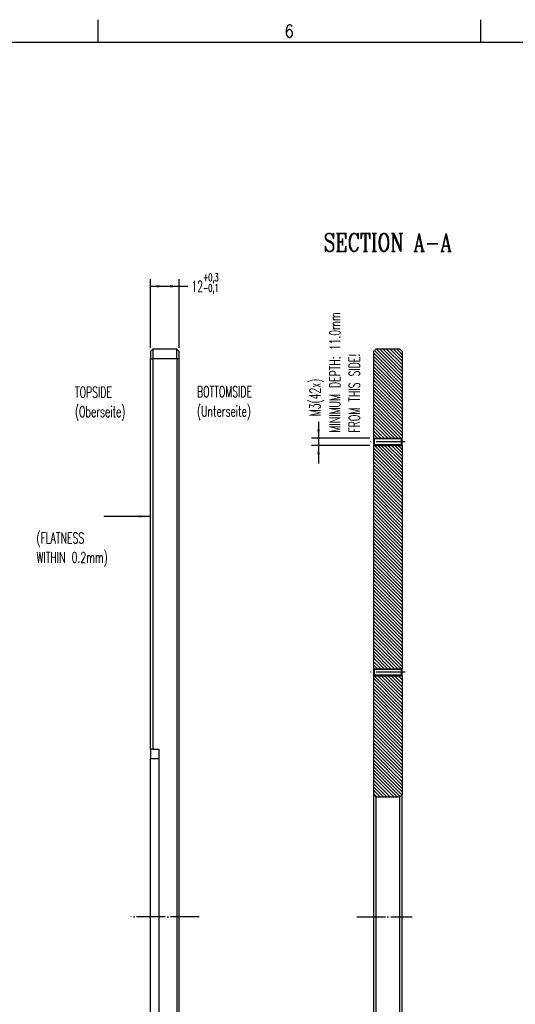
# Model space of a CAD drawing. Header units: inches. Extents: x -429 to 435, y -270 to 288.
# Tile 18 of 20: x 88 to 225, y 15 to 288. Entities that reach past the tile are written whole.
import ezdxf

# ---------------------------------------------------------------- set-up
doc = ezdxf.new("R2010")
doc.units = ezdxf.units.IN
doc.linetypes.add('DOT_CENTER', pattern=[14, 12, -1, 0, -1])
doc.layers.add('1', color=7, linetype='Continuous')
doc.styles.add('CONVERTER_11', font='complex.shx', dxfattribs={"width": 0.76})
doc.styles.add('CONVERTER_12', font='txt.shx', dxfattribs={"width": 0.63})
doc.styles.add('CONVERTER_13', font='txt.shx', dxfattribs={"width": 0.9})
doc.dimstyles.new('ME10_DIM_126', dxfattribs={"dimtxt": 4.5, "dimasz": 3.75, "dimexe": 3, "dimexo": 1.5, "dimgap": 1.5, "dimtad": 0, "dimdsep": 46, "dimtxsty": 'CONVERTER_12', "dimsah": 1, "dimcen": 0.09, "dimclrd": 3, "dimclre": 3, "dimclrt": 3, "dimadec": 0, "dimazin": 0, "dimtol": 1, "dimtp": 0.3, "dimtm": 0.1, "dimtfac": 0.7, "dimtdec": 0, "dimtix": 1, "dimtmove": 0, "dimatfit": 3, "dimfxl": 1, "dimtolj": 1, "dimtzin": 0, "dimarcsym": 0})
doc.dimstyles.new('ME10_DIM_52', dxfattribs={"dimtxt": 4.5, "dimasz": 3.75, "dimexe": 3, "dimexo": 1.5, "dimgap": 1.5, "dimtad": 0, "dimdsep": 46, "dimtxsty": 'CONVERTER_12', "dimsah": 1, "dimcen": 0.09, "dimclrd": 3, "dimclre": 3, "dimclrt": 3, "dimadec": 0, "dimazin": 0, "dimtfac": 1, "dimtdec": 4, "dimtix": 1, "dimtmove": 0, "dimatfit": 3, "dimfxl": 1, "dimtolj": 1, "dimtzin": 0, "dimarcsym": 0})
doc.dimstyles.get("Standard").update_dxf_attribs({"dimtxt": 0.18, "dimasz": 0.18, "dimexe": 0.18, "dimexo": 0.0625, "dimgap": 0.09, "dimtad": 0, "dimtih": 1, "dimtoh": 1, "dimdec": 4, "dimzin": 0, "dimdsep": 46, "dimtxsty": 'Standard', "dimcen": 0.09, "dimadec": 0, "dimazin": 0, "dimtfac": 1, "dimtdec": 4, "dimtofl": 0, "dimtmove": 0, "dimatfit": 3, "dimfxl": 1, "dimtolj": 1, "dimtzin": 0, "dimarcsym": 0})
pattern_1 = [(-45, (0, 0), (0.7071068, 0.7071068), [])]

# ---------------------------------------------------------------- blocks, each defined once
blk = doc.blocks.new('E7018-24196_large_stiffener__14', base_point=(279, -178.3))
at = {"linetype": 'Continuous'}
h = blk.add_hatch(dxfattribs=at)
h.set_pattern_fill('_USER', color=1, angle=-45, pattern_type=0)
h.set_pattern_definition(pattern_1)
h.paths.add_polyline_path([(279, 294.3), (279, 258.12), (279.3, 257.82), (290.7, 257.82), (291, 258.12), (291, 294.3), (290, 295.3), (280, 295.3)])
h = blk.add_hatch(dxfattribs=at)
h.set_pattern_fill('_USER', color=1, angle=-45, pattern_type=0)
h.set_pattern_definition(pattern_1)
h.paths.add_polyline_path([(290.7, 161.7), (279.3, 161.7), (279, 162), (279, 255.12), (279.3, 255.42), (290.7, 255.42), (291, 255.12), (291, 162)])
h = blk.add_hatch(dxfattribs=at)
h.set_pattern_fill('_USER', color=1, angle=-45, pattern_type=0)
h.set_pattern_definition(pattern_1)
h.paths.add_polyline_path([(279, 159), (279, 109.5), (280, 108.5), (290, 108.5), (291, 109.5), (291, 159), (290.7, 159.3), (279.3, 159.3)])
at = {"color": 7, "linetype": 'Continuous'}
for p, q in [((279, 294.3), (280, 295.3)), ((279, 294.3), (279, 258.12)), ((290, 295.3), (280, 295.3)), ((291, 294.3), (290, 295.3)), ((291, 294.3), (291, 258.12)), ((279.3, 257.82), (279, 258.12)), ((279, 258.12), (279, 255.12)), ((279.3, 255.42), (279, 255.12)), ((279, 255.12), (279, 162)), ((279.3, 257.82), (279.3, 255.42)), ((290.7, 257.82), (279.3, 257.82)), ((290.7, 255.42), (279.3, 255.42)), ((290.7, 257.82), (291, 258.12)), ((290.7, 255.42), (290.7, 257.82)), ((290.7, 255.42), (291, 255.12)), ((291, 255.12), (291, 258.12)), ((291, 255.12), (291, 162)), ((279, 162), (279, 159)), ((279.3, 161.7), (279, 162)), ((279.3, 161.7), (279.3, 159.3)), ((290.7, 161.7), (279.3, 161.7)), ((290.7, 161.7), (291, 162)), ((290.7, 159.3), (290.7, 161.7)), ((291, 159), (291, 162)), ((279.3, 159.3), (279, 159)), ((279, 159), (279, 109.5)), ((290.7, 159.3), (279.3, 159.3)), ((290.7, 159.3), (291, 159)), ((291, 159), (291, 109.5)), ((280, 108.5), (279, 109.5)), ((279, 109.5), (279, 7.5)), ((280, 108.5), (280, 8.5)), ((280, 108.5), (290, 108.5)), ((290, 108.5), (291, 109.5)), ((290, 8.5), (290, 108.5)), ((291, 7.5), (291, 109.5))]:
    blk.add_line(p, q, dxfattribs=at)
at = {"layer": '1', "color": 1, "linetype": 'DOT_CENTER'}
for p, q in [((292.2, 256.62), (277.8, 256.62)), ((292.2, 160.5), (277.8, 160.5)), ((272.07, 58.5), (295.22, 58.5))]:
    blk.add_line(p, q, dxfattribs=at)
blk = doc.blocks.new('*D91')
at = {"layer": '1', "color": 3, "linetype": 'Continuous'}
for p, q in [((256.14, 265.03), (256.14, 258.12)), ((277.5, 258.12), (253.14, 258.12)), ((277.5, 255.12), (253.14, 255.12)), ((256.14, 258.12), (256.14, 255.12)), ((256.14, 255.12), (256.14, 247.62))]:
    blk.add_line(p, q, dxfattribs=at)
at = {"layer": '1', "color": 3}
for points in [[(255.65, 261.87), (256.64, 261.87), (256.14, 258.12)], [(256.64, 251.37), (255.65, 251.37), (256.14, 255.12)]]:
    blk.add_solid(points, dxfattribs=at)
at = {"layer": '1', "color": 3, "insert": (258.39, 267.29), "char_height": 4.5, "attachment_point": 7, "rotation": 90, "line_spacing_factor": 0.60024, "style": 'CONVERTER_12'}
blk.add_mtext('\\C3;M\\C3;3\\C3;(42x)', dxfattribs=at)
blk = doc.blocks.new('E7018-24196_large_stiffener__36', base_point=(186, -178.3))
at = {"color": 7, "linetype": 'Continuous'}
for p, q in [((186, 294.3), (187, 295.3)), ((186, 294.3), (186, 291.3)), ((197, 295.3), (187, 295.3)), ((187, 295.3), (187, 291.3)), ((198, 294.3), (197, 295.3)), ((197, 291.3), (197, 295.3)), ((198, 291.3), (198, 294.3)), ((186, 128.5), (186, 291.3)), ((187, 291.3), (187, 128.5)), ((197, 291.3), (197, -174.3)), ((198, -174.3), (198, 291.3)), ((187, 128.5), (186, 128.5)), ((186, 128.5), (186, 124.5)), ((187, 128.5), (189.5, 128.5)), ((189.5, 128.5), (189.5, 124.5)), ((186, -7.5), (186, 124.5)), ((189.5, 124.5), (189.5, -7.5))]:
    blk.add_line(p, q, dxfattribs=at)
at = {"color": 1, "linetype": 'Continuous'}
for p, q in [((186, 291.3), (187, 291.3)), ((197, 291.3), (187, 291.3)), ((198, 291.3), (197, 291.3)), ((186, 124.5), (189.5, 124.5))]:
    blk.add_line(p, q, dxfattribs=at)
at = {"layer": '1', "color": 1, "linetype": 'DOT_CENTER'}
blk.add_line((206.35, 58.5), (177.88, 58.5), dxfattribs=at)
blk = doc.blocks.new('*D176')
at = {"layer": '1', "color": 3, "linetype": 'Continuous'}
for p, q in [((186, 295.8), (186, 324.52)), ((198, 295.8), (198, 324.52)), ((186, 321.52), (198, 321.52)), ((198, 321.52), (201.61, 321.52))]:
    blk.add_line(p, q, dxfattribs=at)
at = {"layer": '1', "color": 3}
for points in [[(189.75, 322.01), (189.75, 321.02), (186, 321.52)], [(194.25, 321.02), (194.25, 322.01), (198, 321.52)]]:
    blk.add_solid(points, dxfattribs=at)
at = {"layer": '1', "color": 3, "insert": (203.11, 319.27), "char_height": 4.5, "attachment_point": 7, "rotation": 0.0001, "line_spacing_factor": 0.60024, "style": 'CONVERTER_12'}
blk.add_mtext('\\C3;12\\C3;\\H3.15;\\S+0,3^ -0,1;', dxfattribs=at)
blk = doc.blocks.new('Drawing_Grid_Zones', base_point=(-419.35, -254.88))
at = {"layer": '1', "color": 4, "linetype": 'Continuous'}
for p, q in [((109.41, 288.48), (109.41, 282.13)), ((215.78, 288.48), (215.78, 282.13))]:
    blk.add_line(p, q, dxfattribs=at)
at = {"layer": '1', "color": 4, "insert": (162.6, 285.31), "char_height": 3.5, "attachment_point": 5, "line_spacing_factor": 1.080432, "style": 'CONVERTER_13'}
blk.add_mtext('6', dxfattribs=at)
blk = doc.blocks.new('D_Size_Verigy_Frame', base_point=(-419.35, -254.88))
at = {"layer": '1', "color": 7, "linetype": 'Continuous'}
blk.add_line((425.5, 282.13), (-419.4, 282.13), dxfattribs=at)
at = {"layer": '1'}
blk.add_blockref('Drawing_Grid_Zones', (-419.35, -254.88), dxfattribs=at)
blk = doc.blocks.new('A-A__15', base_point=(285, 58.5))
at = {"layer": '1', "color": 1, "linetype": 'Continuous'}
for p, q in [((279, 258.12), (291, 258.12)), ((279, 255.12), (291, 255.12)), ((279, 162), (291, 162)), ((279, 159), (291, 159))]:
    blk.add_line(p, q, dxfattribs=at)
blk.add_blockref('E7018-24196_large_stiffener__14', (279, -178.3))
at = {"layer": '1', "color": 4, "insert": (285, 336.0694), "char_height": 7.5, "attachment_point": 8, "line_spacing_factor": 1.080432, "style": 'CONVERTER_11'}
blk.add_mtext('SECTION A-A', dxfattribs=at)
at = {"layer": '1', "color": 1, "insert": (273.3083, 260.5097), "char_height": 4.5, "attachment_point": 7, "rotation": 90, "line_spacing_factor": 1.080432, "style": 'CONVERTER_12'}
blk.add_mtext('MINIMUM DEPTH: 11.0mm\\PFROM THIS SIDE!', dxfattribs=at)
at = {"layer": '1'}
dim = blk.add_linear_dim(base=(256.1415, 258.12), p1=(279, 255.12), p2=(279, 258.12), angle=90, dimstyle='ME10_DIM_52', override={"dimpost": 'M<>(42x)'}, dxfattribs=at)
dim.commit()
dim.dimension.update_dxf_attribs({"geometry": '*D91', "text_midpoint": (256.1415, 276.0233), "text_rotation": 90})
blk = doc.blocks.new('right1', base_point=(192, 58.5))
at = {"layer": '1', "color": 3}
blk.add_solid([(180.75, 224.78), (180.75, 226.162), (186, 225.471)], dxfattribs=at)
blk.add_blockref('E7018-24196_large_stiffener__36', (186, -178.3))
at = {"layer": '1', "color": 1, "char_height": 4.5, "attachment_point": 7, "line_spacing_factor": 1.080432, "style": 'CONVERTER_12'}
for s, insert in [('TOPSIDE\\P(Oberseite)', (154.569, 265.492)), ('BOTTOMSIDE\\P(Unterseite)', (205.454, 265.684)), ('(FLATNESS\\PWITHIN 0.2mm)', (138.493, 204.66))]:
    blk.add_mtext(s, dxfattribs=dict(at, insert=insert))
at = {"layer": '1'}
dim = blk.add_linear_dim(base=(186, 321.518), p1=(198, 294.3), p2=(186, 294.3), dimstyle='ME10_DIM_126', dxfattribs=at)
dim.commit()
dim.dimension.update_dxf_attribs({"geometry": '*D176', "text_midpoint": (209.048, 321.518), "text_rotation": 0.00014})
at = {"layer": '1', "color": 3, "linetype": 'Continuous', "has_arrowhead": 0}
blk.add_leader([(186, 225.471), (166.556, 225.471)], dimstyle='Standard', dxfattribs=at)

msp = doc.modelspace()

# ---------------------------------------------------------------- block references
msp.add_blockref('D_Size_Verigy_Frame', (-419.35, -254.88))
at = {"xscale": 0.66666666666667, "yscale": 0.66666666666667, "zscale": 0.66666666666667}
for name, p in [('A-A__15', (190, 39)), ('right1', (128, 39))]:
    msp.add_blockref(name, p, dxfattribs=at)

doc.saveas('drawing.dxf')
